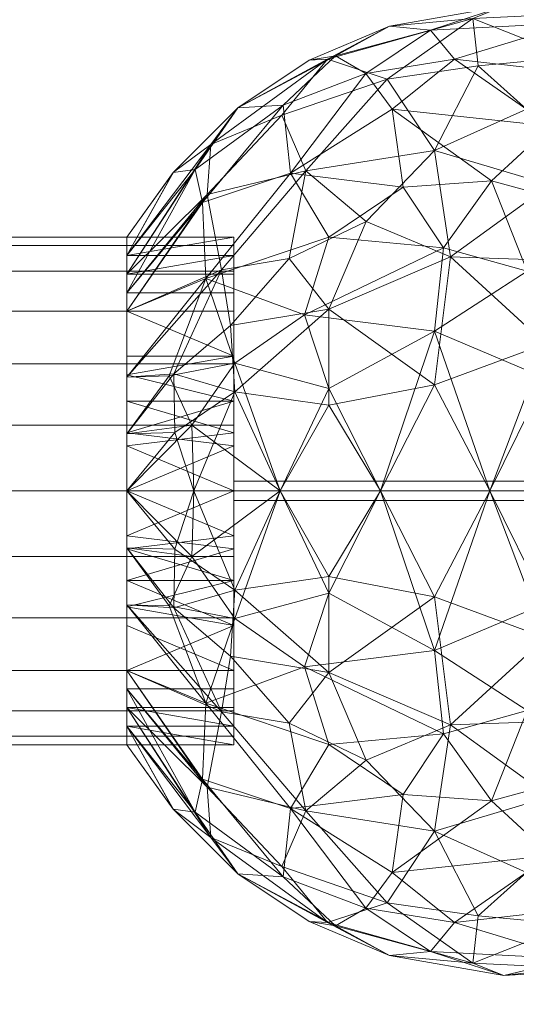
# Model space of a CAD drawing. Header units: inches. Extents: x 15 to 638, y -384 to 556.
# Tile 60 of 256: x 173.828 to 174.807, y -89.831 to -87.892. Entities that reach past the tile are written whole.
import ezdxf

# ---------------------------------------------------------------- set-up
doc = ezdxf.new("R2010")
doc.units = ezdxf.units.IN
doc.header["$MEASUREMENT"] = 0
for name, color, linetype, lineweight in [('A-DOOR', 31, 'Continuous', 9), ('A-FLOR', 192, 'Continuous', 9), ('A-ROOF', 132, 'Continuous', 9), ('A-WALL', 90, 'Continuous', 9)]:
    doc.layers.add(name, color=color, linetype=linetype, lineweight=lineweight)

# ---------------------------------------------------------------- blocks, each defined once
blk = doc.blocks.new('Planitar - Single Door - 2_8-5512180-_3D_')
at = {"layer": 'A-DOOR'}
mesh = blk.add_polyface(dxfattribs=at)
corners = [(-13.5, -0.5, 39.5), (-13.6294, -0.5, 39.517), (-13.75, -0.5, 39.567), (-13.8536, -0.5, 39.6464), (-13.933, -0.5, 39.75), (-13.983, -0.5, 39.8706), (-14, -0.5, 40), (-13.983, -0.5, 40.1294), (-13.933, -0.5, 40.25), (-13.8536, -0.5, 40.3536), (-13.75, -0.5, 40.433), (-13.6294, -0.5, 40.483), (-13.5, -0.5, 40.5), (-13.5, 0, 40.5), (-13.6294, 0, 40.483), (-13.75, 0, 40.433), (-13.8536, 0, 40.3536), (-13.933, 0, 40.25), (-13.983, 0, 40.1294), (-14, 0, 40), (-13.983, 0, 39.8706), (-13.933, 0, 39.75), (-13.8536, 0, 39.6464), (-13.75, 0, 39.567), (-13.6294, 0, 39.517), (-13.5, 0, 39.5)]
mesh.append_faces([[corners[k] for k in face] for face in [(13, 14, 11, 12), (0, 1, 24, 25)]], dxfattribs={"vtx1": -1})
mesh.append_faces([[corners[k] for k in face] for face in [(14, 15, 10, 11), (16, 17, 8, 9), (15, 16, 9, 10), (17, 18, 7, 8), (6, 7, 18, 19), (19, 20, 5, 6), (20, 21, 4, 5), (22, 23, 2, 3), (21, 22, 3, 4), (23, 24, 1, 2)]], dxfattribs={"vtx1": -1, "vtx3": -1})
mesh = blk.add_polyface(dxfattribs=at)
corners = [(-13.5, -0.5, 40.5), (-13.3706, -0.5, 40.483), (-13.25, -0.5, 40.433), (-13.1464, -0.5, 40.3536), (-13.067, -0.5, 40.25), (-13.017, -0.5, 40.1294), (-13, -0.5, 40), (-13.017, -0.5, 39.8706), (-13.067, -0.5, 39.75), (-13.1464, -0.5, 39.6464), (-13.25, -0.5, 39.567), (-13.3706, -0.5, 39.517), (-13.5, -0.5, 39.5), (-13.5, 0, 39.5), (-13.3706, 0, 39.517), (-13.25, 0, 39.567), (-13.1464, 0, 39.6464), (-13.067, 0, 39.75), (-13.017, 0, 39.8706), (-13, 0, 40), (-13.017, 0, 40.1294), (-13.067, 0, 40.25), (-13.1464, 0, 40.3536), (-13.25, 0, 40.433), (-13.3706, 0, 40.483), (-13.5, 0, 40.5)]
mesh.append_faces([[corners[k] for k in face] for face in [(1, 24, 25, 0)]], dxfattribs={"vtx0": -1})
mesh.append_faces([[corners[k] for k in face] for face in [(13, 14, 11, 12)]], dxfattribs={"vtx1": -1})
mesh.append_faces([[corners[k] for k in face] for face in [(14, 15, 10, 11), (16, 17, 8, 9), (15, 16, 9, 10), (17, 18, 7, 8), (6, 7, 18, 19), (19, 20, 5, 6), (20, 21, 4, 5), (21, 22, 3, 4), (1, 2, 23, 24), (2, 3, 22, 23)]], dxfattribs={"vtx1": -1, "vtx3": -1})
mesh = blk.add_polyface(dxfattribs=at)
corners = [(-14.0836, -0.4478, 39.61), (-13.9268, -0.2896, 39.8232), (-13.8902, -0.2896, 39.7348), (-14.3502, -0.6848, 39.8309), (-14.2541, -0.5085, 40.0451), (-14.1825, -0.4552, 39.8079), (-13.9185, -0.445, 40.5601), (-14.0678, -0.4385, 40.3971), (-14.1258, -0.6122, 40.5417), (-14.0984, -0.834, 40.7033), (-14.252, -0.8127, 40.525), (-14.2398, -0.5952, 39.6529), (-14.1301, -0.6424, 39.437), (-14.3112, -0.8028, 39.5788), (-14.133, -0.4238, 40.2428), (-13.8902, -0.2896, 40.2652), (-13.9634, -0.2896, 40.0884), (-14.1271, -0.3807, 40.0618), (-14.3219, -0.7602, 40.3646), (-14.26, -0.5977, 40.3045), (-13.9356, -0.4758, 39.417), (-14.3483, -0.6489, 40.0188), (-14.357, -0.7006, 40.1728), (-14.4152, -0.807, 40.0134), (-14.1275, -0.3815, 39.9329), (-13.9634, -0.2896, 39.9116), (-13.9995, -0.6877, 40.7101), (-13.9578, -0.6096, 39.3124), (-14.0308, -0.7613, 39.2738), (-14, -0.2896, 40), (-13.9268, -0.2896, 40.1768)]
mesh.append_faces([[corners[k] for k in face] for face in [(3, 4, 5), (6, 7, 8), (1, 0, 5), (9, 8, 10), (11, 12, 13), (14, 7, 15), (16, 17, 14), (18, 8, 19), (3, 5, 11), (12, 0, 20), (0, 11, 5), (21, 22, 4), (22, 21, 23), (24, 25, 5), (14, 19, 7), (4, 17, 24), (4, 22, 19), (4, 3, 21), (3, 23, 21), (8, 9, 26), (12, 11, 0), (3, 11, 13), (27, 12, 20), (12, 27, 28), (4, 19, 14), (24, 17, 29), (14, 17, 4), (4, 24, 5), (6, 8, 26), (19, 8, 7), (8, 18, 10), (18, 19, 22)]], dxfattribs={"vtx0": -1, "vtx1": -1, "vtx2": -1})
mesh.append_faces([[corners[k] for k in face] for face in [(0, 1, 2), (14, 15, 30), (14, 30, 16), (24, 29, 25)]], dxfattribs={"vtx0": -1, "vtx2": -1})
mesh.append_faces([[corners[k] for k in face] for face in [(16, 29, 17), (25, 1, 5)]], dxfattribs={"vtx1": -1, "vtx2": -1})
mesh = blk.add_polyface(dxfattribs=at)
corners = [(-13.6953, -0.5023, 39.2755), (-13.5, -0.4215, 39.3244), (-13.5, -0.5914, 39.1852), (-13.6686, -0.6877, 39.1483), (-13.5, -0.7896, 39.0904), (-13.7305, -0.3819, 39.412), (-13.7242, -0.2896, 39.5929), (-13.6121, -0.2896, 39.5464), (-13.9356, -0.4758, 39.417), (-13.8536, -0.2896, 39.6464), (-13.5, -0.5914, 40.8148), (-13.7014, -0.6877, 40.8445), (-13.5, -0.7896, 40.9096), (-13.5, -0.4215, 40.6756), (-13.6295, -0.4177, 40.659), (-13.7265, -0.3729, 40.5778), (-13.9185, -0.445, 40.5601), (-13.7515, -0.5023, 40.7069), (-13.6148, -0.3843, 39.3761), (-13.8466, -0.6393, 40.7688), (-13.8146, -0.8957, 40.8843), (-13.5, -0.2896, 40.5), (-13.6121, -0.2896, 40.4536), (-13.7242, -0.2896, 40.4071), (-13.8536, -0.2896, 40.3536), (-14.0836, -0.4478, 39.61), (-13.8255, -0.4939, 39.3317), (-13.9995, -0.6877, 40.7101), (-14.0678, -0.4385, 40.3971), (-13.5, -0.2896, 39.5), (-13.8902, -0.2896, 40.2652), (-13.8578, -0.6877, 39.209), (-14.0308, -0.7613, 39.2738), (-13.9578, -0.6096, 39.3124), (-13.9785, -0.9138, 40.8116), (-13.8902, -0.2896, 39.7348)]
mesh.append_faces([[corners[k] for k in face] for face in [(4, 3, 2), (6, 8, 9), (10, 11, 12), (13, 14, 10), (23, 15, 22), (1, 18, 29), (29, 18, 7), (9, 25, 35)]], dxfattribs={"vtx0": -1, "vtx1": -1})
mesh.append_faces([[corners[k] for k in face] for face in [(2, 3, 0), (15, 16, 17), (0, 5, 18), (11, 19, 20), (15, 14, 22), (25, 9, 8), (8, 5, 26), (5, 8, 6), (10, 17, 11), (19, 11, 17), (19, 16, 27), (16, 24, 28), (0, 3, 31), (32, 33, 31), (18, 5, 7), (5, 0, 26), (0, 18, 1), (0, 31, 26), (33, 26, 31), (16, 15, 23), (14, 15, 17), (10, 14, 17), (16, 19, 17), (19, 27, 34), (26, 33, 8)]], dxfattribs={"vtx0": -1, "vtx1": -1, "vtx2": -1})
mesh.append_faces([[corners[k] for k in face] for face in [(0, 1, 2), (5, 6, 7), (16, 23, 24), (28, 24, 30), (14, 13, 21)]], dxfattribs={"vtx0": -1, "vtx2": -1})
mesh.append_faces([[corners[k] for k in face] for face in [(21, 22, 14)]], dxfattribs={"vtx1": -1, "vtx2": -1})
mesh = blk.add_polyface(dxfattribs=at)
corners = [(-13.5, -0.5, 40.5), (-13.8536, -0.5, 40.3536), (-14, -0.5, 40), (-13.8536, -0.5, 39.6464), (-13.5, -0.5, 39.5), (-13.5, -0.2896, 39.5), (-13.8536, -0.2896, 39.6464), (-14, -0.2896, 40), (-13.8536, -0.2896, 40.3536), (-13.5, -0.2896, 40.5), (-13.7287, -0.2896, 39.5947), (-13.6768, -0.5, 39.5732), (-13.7652, -0.5, 39.6098), (-13.9268, -0.2896, 39.8232), (-13.9268, -0.5, 39.8232), (-13.9634, -0.5, 39.9116), (-13.9268, -0.2896, 40.1768), (-13.9268, -0.5, 40.1768), (-13.8902, -0.5, 40.2652), (-13.6768, -0.2896, 40.4268), (-13.6768, -0.5, 40.4268), (-13.6143, -0.5, 40.4526), (-13.6143, -0.2896, 39.5474), (-13.8902, -0.5, 39.7348), (-13.8902, -0.2896, 39.7348), (-13.9634, -0.2896, 39.9116), (-13.9634, -0.2896, 40.0884), (-13.9634, -0.5, 40.0884), (-13.8902, -0.2896, 40.2652), (-13.7652, -0.2896, 40.3902), (-13.7652, -0.5, 40.3902), (-13.5884, -0.2896, 40.4634), (-13.5884, -0.5, 39.5366)]
mesh.append_faces([[corners[k] for k in face] for face in [(22, 32, 5), (21, 31, 0), (20, 19, 21)]], dxfattribs={"vtx0": -1, "vtx1": -1})
mesh.append_faces([[corners[k] for k in face] for face in [(17, 16, 28, 18), (7, 2, 15, 25), (12, 10, 6), (23, 24, 13, 14), (8, 1, 18, 28), (3, 6, 24, 23), (14, 13, 25, 15), (2, 7, 26), (1, 8, 29), (21, 19, 31), (22, 11, 32)]], dxfattribs={"vtx0": -1, "vtx2": -1})
mesh.append_faces([[corners[k] for k in face] for face in [(4, 5, 32), (9, 0, 31)]], dxfattribs={"vtx1": -1})
mesh.append_faces([[corners[k] for k in face] for face in [(3, 12, 6), (17, 27, 16), (12, 11, 10), (20, 30, 19), (22, 10, 11)]], dxfattribs={"vtx1": -1, "vtx2": -1})
mesh.append_faces([[corners[k] for k in face] for face in [(30, 1, 29, 19), (27, 2, 26, 16)]], dxfattribs={"vtx1": -1, "vtx3": -1})
mesh = blk.add_polyface(dxfattribs=at)
corners = [(-13.5, -0.5, 39.5), (-13.1464, -0.5, 39.6464), (-13, -0.5, 40), (-13.1464, -0.5, 40.3536), (-13.5, -0.5, 40.5), (-13.5, -0.2896, 40.5), (-13.1464, -0.2896, 40.3536), (-13, -0.2896, 40), (-13.1464, -0.2896, 39.6464), (-13.5, -0.2896, 39.5), (-13.2713, -0.2896, 40.4053), (-13.3232, -0.5, 40.4268), (-13.2348, -0.5, 40.3902), (-13.0732, -0.2896, 40.1768), (-13.0732, -0.5, 40.1768), (-13.0366, -0.5, 40.0884), (-13.0732, -0.2896, 39.8232), (-13.0732, -0.5, 39.8232), (-13.1098, -0.5, 39.7348), (-13.3232, -0.2896, 39.5732), (-13.3232, -0.5, 39.5732), (-13.3857, -0.5, 39.5474), (-13.3857, -0.2896, 40.4526), (-13.1098, -0.5, 40.2652), (-13.1098, -0.2896, 40.2652), (-13.0366, -0.2896, 40.0884), (-13.0366, -0.2896, 39.9116), (-13.0366, -0.5, 39.9116), (-13.1098, -0.2896, 39.7348), (-13.2348, -0.2896, 39.6098), (-13.2348, -0.5, 39.6098), (-13.4116, -0.2896, 39.5366), (-13.4116, -0.5, 40.4634)]
mesh.append_faces([[corners[k] for k in face] for face in [(22, 32, 5), (21, 31, 0), (20, 19, 21)]], dxfattribs={"vtx0": -1, "vtx1": -1})
mesh.append_faces([[corners[k] for k in face] for face in [(17, 16, 28, 18), (7, 2, 15, 25), (12, 10, 6), (23, 24, 13, 14), (8, 1, 18, 28), (29, 30, 1, 8), (3, 6, 24, 23), (14, 13, 25, 15), (19, 20, 30, 29), (2, 7, 26), (21, 19, 31), (22, 11, 32)]], dxfattribs={"vtx0": -1, "vtx2": -1})
mesh.append_faces([[corners[k] for k in face] for face in [(4, 5, 32), (9, 0, 31)]], dxfattribs={"vtx1": -1})
mesh.append_faces([[corners[k] for k in face] for face in [(3, 12, 6), (17, 27, 16), (12, 11, 10), (22, 10, 11)]], dxfattribs={"vtx1": -1, "vtx2": -1})
mesh.append_faces([[corners[k] for k in face] for face in [(27, 2, 26, 16)]], dxfattribs={"vtx1": -1, "vtx3": -1})
mesh = blk.add_polyface(dxfattribs=at)
corners = [(-13.3047, -0.5023, 40.7245), (-13.5, -0.4215, 40.6756), (-13.5, -0.5914, 40.8148), (-13.3314, -0.6877, 40.8517), (-13.5, -0.7896, 40.9096), (-13.2695, -0.3819, 40.588), (-13.2758, -0.2896, 40.4071), (-13.3879, -0.2896, 40.4536), (-13.0644, -0.4758, 40.583), (-13.1464, -0.2896, 40.3536), (-13.5, -0.5914, 39.1852), (-13.2986, -0.6877, 39.1555), (-13.5, -0.7896, 39.0904), (-13.5, -0.4215, 39.3244), (-13.3705, -0.4177, 39.341), (-13.2735, -0.3729, 39.4222), (-13.0815, -0.445, 39.4399), (-13.2485, -0.5023, 39.2931), (-13.3852, -0.3843, 40.6239), (-13.1534, -0.6393, 39.2312), (-13.1854, -0.8957, 39.1157), (-13.5, -0.2896, 39.5), (-13.3879, -0.2896, 39.5464), (-13.2758, -0.2896, 39.5929), (-13.1464, -0.2896, 39.6464), (-13.1745, -0.4939, 40.6683), (-13.0005, -0.6877, 39.2899), (-12.9322, -0.4385, 39.6029), (-13.5, -0.2896, 40.5), (-13.1098, -0.2896, 39.7348), (-13.1422, -0.6877, 40.791), (-12.9692, -0.7613, 40.7262), (-13.0422, -0.6096, 40.6876), (-13.0215, -0.9138, 39.1884), (-12.9164, -0.4478, 40.39), (-13.1098, -0.2896, 40.2652)]
mesh.append_faces([[corners[k] for k in face] for face in [(4, 3, 2), (6, 8, 9), (10, 11, 12), (13, 14, 10), (23, 15, 22), (1, 18, 28), (28, 18, 7), (9, 34, 35)]], dxfattribs={"vtx0": -1, "vtx1": -1})
mesh.append_faces([[corners[k] for k in face] for face in [(2, 3, 0), (15, 16, 17), (0, 5, 18), (11, 19, 20), (15, 14, 22), (8, 5, 25), (5, 8, 6), (10, 17, 11), (19, 11, 17), (19, 16, 26), (16, 24, 27), (0, 3, 30), (31, 32, 30), (18, 5, 7), (5, 0, 25), (0, 18, 1), (0, 30, 25), (32, 25, 30), (16, 15, 23), (14, 15, 17), (10, 14, 17), (16, 19, 17), (19, 26, 33), (25, 32, 8)]], dxfattribs={"vtx0": -1, "vtx1": -1, "vtx2": -1})
mesh.append_faces([[corners[k] for k in face] for face in [(0, 1, 2), (5, 6, 7), (16, 23, 24), (27, 24, 29), (14, 13, 21)]], dxfattribs={"vtx0": -1, "vtx2": -1})
mesh.append_faces([[corners[k] for k in face] for face in [(21, 22, 14)]], dxfattribs={"vtx1": -1, "vtx2": -1})
mesh = blk.add_polyface(dxfattribs=at)
corners = [(-12.9164, -0.4478, 40.39), (-13.0732, -0.2896, 40.1768), (-13.1098, -0.2896, 40.2652), (-12.6498, -0.6848, 40.1691), (-12.7459, -0.5085, 39.9549), (-12.8175, -0.4552, 40.1921), (-13.0815, -0.445, 39.4399), (-12.9322, -0.4385, 39.6029), (-12.8742, -0.6122, 39.4583), (-12.9016, -0.834, 39.2967), (-12.748, -0.8127, 39.475), (-13.1464, -0.2896, 40.3536), (-13.0644, -0.4758, 40.583), (-12.7602, -0.5952, 40.3471), (-12.8699, -0.6424, 40.563), (-12.6888, -0.8028, 40.4212), (-12.867, -0.4238, 39.7572), (-13.1098, -0.2896, 39.7348), (-13.0366, -0.2896, 39.9116), (-12.8729, -0.3807, 39.9382), (-12.6781, -0.7602, 39.6354), (-12.74, -0.5977, 39.6955), (-12.6517, -0.6489, 39.9812), (-12.643, -0.7006, 39.8272), (-12.5848, -0.807, 39.9866), (-12.8725, -0.3815, 40.0671), (-13.0366, -0.2896, 40.0884), (-13.0005, -0.6877, 39.2899), (-13.0422, -0.6096, 40.6876), (-12.9692, -0.7613, 40.7262), (-13, -0.2896, 40), (-13.0732, -0.2896, 39.8232)]
mesh.append_faces([[corners[k] for k in face] for face in [(3, 4, 5), (6, 7, 8), (1, 0, 5), (9, 8, 10), (0, 11, 12), (13, 14, 15), (16, 7, 17), (18, 19, 16), (20, 8, 21), (3, 5, 13), (14, 0, 12), (0, 13, 5), (22, 23, 4), (23, 22, 24), (25, 26, 5), (16, 21, 7), (4, 19, 25), (4, 23, 21), (4, 3, 22), (3, 24, 22), (8, 9, 27), (14, 13, 0), (3, 13, 15), (28, 14, 12), (14, 28, 29), (4, 21, 16), (25, 19, 30), (16, 19, 4), (4, 25, 5), (6, 8, 27), (21, 8, 7), (8, 20, 10), (20, 21, 23)]], dxfattribs={"vtx0": -1, "vtx1": -1, "vtx2": -1})
mesh.append_faces([[corners[k] for k in face] for face in [(0, 1, 2), (16, 17, 31), (16, 31, 18), (25, 30, 26)]], dxfattribs={"vtx0": -1, "vtx2": -1})
mesh.append_faces([[corners[k] for k in face] for face in [(18, 30, 19), (26, 1, 5)]], dxfattribs={"vtx1": -1, "vtx2": -1})
mesh = blk.add_polyface(dxfattribs=at)
corners = [(-13.5, -0.5, 40.5), (-13.1464, -0.5, 40.3536), (-13, -0.5, 40), (-13.1464, -0.5, 39.6464), (-13.5, -0.5, 39.5), (-13.8536, -0.5, 39.6464), (-14, -0.5, 40), (-13.8536, -0.5, 40.3536), (-13.5, -0.5, 39.981), (-13.481, -0.5, 40), (-13.5, -0.5, 40.019), (-13.519, -0.5, 40)]
mesh.append_faces([[corners[k] for k in face] for face in [(1, 10, 0)]], dxfattribs={"vtx0": -1, "vtx1": -1})
mesh.append_faces([[corners[k] for k in face] for face in [(3, 8, 9, 2), (11, 6, 7)]], dxfattribs={"vtx0": -1, "vtx2": -1})
mesh.append_faces([[corners[k] for k in face] for face in [(4, 5, 8, 3)]], dxfattribs={"vtx1": -1, "vtx2": -1})
mesh.append_faces([[corners[k] for k in face] for face in [(11, 8, 5, 6), (10, 11, 7, 0), (9, 10, 1, 2)]], dxfattribs={"vtx1": -1, "vtx3": -1})
mesh = blk.add_polyface(dxfattribs=at)
corners = [(-13.5, -0.5, 40.5), (-13.6294, -0.5, 40.483), (-13.75, -0.5, 40.433), (-13.8536, -0.5, 40.3536), (-13.933, -0.5, 40.25), (-13.983, -0.5, 40.1294), (-14, -0.5, 40), (-13.983, -0.5, 39.8706), (-13.933, -0.5, 39.75), (-13.8536, -0.5, 39.6464), (-13.75, -0.5, 39.567), (-13.6294, -0.5, 39.517), (-13.5, -0.5, 39.5), (-13.3706, -0.5, 39.517), (-13.25, -0.5, 39.567), (-13.1464, -0.5, 39.6464), (-13.067, -0.5, 39.75), (-13.017, -0.5, 39.8706), (-13, -0.5, 40), (-13.017, -0.5, 40.1294), (-13.067, -0.5, 40.25), (-13.1464, -0.5, 40.3536), (-13.25, -0.5, 40.433), (-13.3706, -0.5, 40.483)]
mesh.append_faces([[corners[k] for k in face] for face in [(10, 7, 8, 9), (0, 22, 23)]], dxfattribs={"vtx0": -1})
mesh.append_faces([[corners[k] for k in face] for face in [(3, 7, 10, 0), (12, 17, 22, 0)]], dxfattribs={"vtx0": -1, "vtx1": -1, "vtx2": -1, "vtx3": -1})
mesh.append_faces([[corners[k] for k in face] for face in [(3, 6, 7)]], dxfattribs={"vtx0": -1, "vtx2": -1})
mesh.append_faces([[corners[k] for k in face] for face in [(12, 15, 16, 17)]], dxfattribs={"vtx0": -1, "vtx3": -1})
mesh.append_faces([[corners[k] for k in face] for face in [(4, 5, 6, 3), (1, 2, 3, 0), (13, 14, 15, 12), (20, 21, 22, 19)]], dxfattribs={"vtx2": -1})
mesh.append_faces([[corners[k] for k in face] for face in [(10, 11, 12, 0), (17, 18, 19, 22)]], dxfattribs={"vtx2": -1, "vtx3": -1})
mesh = blk.add_polyface(dxfattribs=at)
corners = [(-13.5, -2, 40.019), (-13.519, -2, 40), (-13.5, -2, 39.981), (-13.5, -0.5, 39.981), (-13.519, -0.5, 40), (-13.5, -0.5, 40.019)]
mesh.append_faces([[corners[k] for k in face] for face in [(2, 3, 4, 1)]], dxfattribs={"vtx2": -1})
mesh.append_faces([[corners[k] for k in face] for face in [(4, 5, 0, 1)]], dxfattribs={"vtx3": -1})
mesh = blk.add_polyface(dxfattribs=at)
corners = [(-13.5, -2, 39.981), (-13.481, -2, 40), (-13.5, -2, 40.019), (-13.5, -0.5, 40.019), (-13.481, -0.5, 40), (-13.5, -0.5, 39.981)]
mesh.append_faces([[corners[k] for k in face] for face in [(2, 3, 4, 1)]], dxfattribs={"vtx2": -1})
mesh.append_faces([[corners[k] for k in face] for face in [(4, 5, 0, 1)]], dxfattribs={"vtx3": -1})
mesh = blk.add_polyface(dxfattribs=at)
corners = [(-13.7896, -1.1146, 39.0874), (-13.7085, -0.8957, 39.0849), (-13.5, -1.0046, 39.0454), (-13.9785, -0.9138, 40.8116), (-14.1107, -1.0085, 40.7341), (-13.9328, -1.0787, 40.8547), (-13.5, -1.0046, 40.9546), (-13.8146, -0.8957, 40.8843), (-13.7222, -1.1146, 40.9313), (-13.5, -1.2241, 39.0529), (-13.5, -1.4355, 39.1123), (-13.693, -1.3316, 39.0966), (-13.9608, -0.9277, 39.1754), (-13.8578, -0.6877, 39.209), (-13.5, -0.7896, 40.9096), (-13.6921, -1.3316, 40.9036), (-13.5, -1.2241, 40.9471), (-13.5, -1.4355, 40.8877), (-13.7014, -0.6877, 40.8445), (-14.1701, -0.8957, 39.3428), (-14.1027, -1.1229, 39.2564), (-13.9548, -1.0989, 39.157), (-13.5, -0.7896, 39.0904), (-14.0308, -0.7613, 39.2738), (-13.9698, -1.3316, 39.2046), (-13.6686, -0.6877, 39.1483), (-13.9621, -1.3316, 40.7999), (-14.0634, -1.1819, 40.7683), (-14.1868, -1.3671, 39.3985), (-14.0984, -0.834, 40.7033), (-14.2183, -1.125, 40.6325), (-14.1854, -1.3055, 40.6296), (-13.8466, -0.6393, 40.7688), (-13.9995, -0.6877, 40.7101), (-14.252, -0.8127, 40.525), (-14.1301, -0.6424, 39.437)]
mesh.append_faces([[corners[k] for k in face] for face in [(14, 7, 6), (16, 15, 17), (6, 8, 16), (2, 1, 22)]], dxfattribs={"vtx0": -1, "vtx1": -1})
mesh.append_faces([[corners[k] for k in face] for face in [(0, 1, 2), (3, 4, 5), (6, 7, 8), (1, 12, 13), (8, 15, 16), (7, 14, 18), (19, 12, 20), (20, 12, 21), (23, 13, 12), (11, 24, 0), (7, 3, 5), (12, 1, 0), (25, 1, 13), (21, 24, 20), (12, 19, 23), (7, 5, 8), (0, 9, 11), (26, 15, 8), (27, 26, 5), (1, 25, 22), (24, 28, 20), (29, 4, 3), (27, 5, 4), (26, 8, 5), (30, 27, 4), (31, 26, 27), (32, 3, 7), (29, 3, 33), (34, 4, 29), (19, 35, 23), (27, 30, 31), (12, 0, 21), (24, 21, 0)]], dxfattribs={"vtx0": -1, "vtx1": -1, "vtx2": -1})
mesh.append_faces([[corners[k] for k in face] for face in [(0, 2, 9)]], dxfattribs={"vtx0": -1, "vtx2": -1})
mesh.append_faces([[corners[k] for k in face] for face in [(9, 10, 11)]], dxfattribs={"vtx1": -1, "vtx2": -1})
mesh = blk.add_polyface(dxfattribs=at)
corners = [(-13.2104, -1.1146, 40.9126), (-13.2915, -0.8957, 40.9151), (-13.5, -1.0046, 40.9546), (-13.0215, -0.9138, 39.1884), (-12.8893, -1.0085, 39.2659), (-13.0672, -1.0787, 39.1453), (-13.5, -1.0046, 39.0454), (-13.1854, -0.8957, 39.1157), (-13.2778, -1.1146, 39.0687), (-13.5, -1.2241, 40.9471), (-13.5, -1.4355, 40.8877), (-13.307, -1.3316, 40.9034), (-13.0392, -0.9277, 40.8246), (-13.1422, -0.6877, 40.791), (-13.5, -0.7896, 39.0904), (-13.3079, -1.3316, 39.0964), (-13.5, -1.2241, 39.0529), (-13.5, -1.4355, 39.1123), (-13.2986, -0.6877, 39.1555), (-12.8299, -0.8957, 40.6572), (-12.8973, -1.1229, 40.7436), (-13.0452, -1.0989, 40.843), (-13.5, -0.7896, 40.9096), (-12.9692, -0.7613, 40.7262), (-13.0302, -1.3316, 40.7954), (-13.3314, -0.6877, 40.8517), (-13.0379, -1.3316, 39.2001), (-12.9366, -1.1819, 39.2317), (-12.8132, -1.3671, 40.6015), (-12.9016, -0.834, 39.2967), (-12.7817, -1.125, 39.3675), (-12.8146, -1.3055, 39.3704), (-13.1534, -0.6393, 39.2312), (-13.0005, -0.6877, 39.2899), (-12.748, -0.8127, 39.475), (-12.8699, -0.6424, 40.563)]
mesh.append_faces([[corners[k] for k in face] for face in [(14, 7, 6), (16, 15, 17), (6, 8, 16), (2, 1, 22)]], dxfattribs={"vtx0": -1, "vtx1": -1})
mesh.append_faces([[corners[k] for k in face] for face in [(0, 1, 2), (3, 4, 5), (6, 7, 8), (1, 12, 13), (8, 15, 16), (7, 14, 18), (19, 12, 20), (20, 12, 21), (23, 13, 12), (11, 24, 0), (7, 3, 5), (12, 1, 0), (25, 1, 13), (21, 24, 20), (12, 19, 23), (7, 5, 8), (0, 9, 11), (26, 15, 8), (27, 26, 5), (1, 25, 22), (24, 28, 20), (29, 4, 3), (27, 5, 4), (26, 8, 5), (30, 27, 4), (31, 26, 27), (32, 3, 7), (29, 3, 33), (34, 4, 29), (19, 35, 23), (12, 0, 21), (24, 21, 0)]], dxfattribs={"vtx0": -1, "vtx1": -1, "vtx2": -1})
mesh.append_faces([[corners[k] for k in face] for face in [(0, 2, 9)]], dxfattribs={"vtx0": -1, "vtx2": -1})
mesh.append_faces([[corners[k] for k in face] for face in [(9, 10, 11)]], dxfattribs={"vtx1": -1, "vtx2": -1})
mesh = blk.add_polyface(dxfattribs=at)
corners = [(-14.1701, -0.8957, 39.3428), (-14.1027, -1.1229, 39.2564), (-14.2516, -1.0774, 39.406), (-14.252, -0.8127, 40.525), (-14.3502, -0.9353, 40.4148), (-14.2183, -1.125, 40.6325), (-14.4152, -0.807, 40.0134), (-14.4301, -0.9717, 39.8009), (-14.4548, -1.0327, 40.0587), (-14.1854, -1.3055, 40.6296), (-14.33, -1.1146, 40.4773), (-14.3042, -1.3604, 39.5633), (-14.354, -1.1636, 39.5737), (-14.1868, -1.3671, 39.3985), (-14.3444, -1.3065, 40.3908), (-14.4418, -1.255, 40.0075), (-14.3916, -1.3374, 39.7647), (-14.364, -1.4866, 39.9679), (-14.3112, -0.8028, 39.5788), (-14.3502, -0.6848, 39.8309), (-14.3219, -0.7602, 40.3646), (-14.4071, -0.8878, 40.2345), (-14.378, -1.4069, 40.1932), (-14.4217, -1.1707, 40.2454), (-14.1301, -0.6424, 39.437), (-14.3373, -0.9821, 39.5461), (-14.4397, -1.1622, 39.8323), (-14.357, -0.7006, 40.1728), (-14.2671, -1.5016, 40.3824), (-14.1107, -1.0085, 40.7341)]
mesh.append_faces([[corners[k] for k in face] for face in [(0, 1, 2), (3, 4, 5), (6, 7, 8), (9, 5, 10), (11, 12, 13), (10, 5, 4), (9, 10, 14), (15, 16, 17), (18, 7, 19), (2, 13, 12), (20, 21, 4), (22, 23, 15), (24, 0, 18), (25, 0, 2), (18, 25, 7), (26, 12, 16), (8, 15, 23), (23, 14, 10), (26, 16, 15), (11, 16, 12), (4, 23, 10), (8, 23, 21), (6, 8, 21), (26, 8, 7), (6, 21, 27), (7, 6, 19), (20, 27, 21), (22, 14, 23), (9, 14, 28), (13, 2, 1), (25, 2, 12), (7, 25, 12), (0, 25, 18), (3, 5, 29), (20, 4, 3), (23, 4, 21), (8, 26, 15), (12, 26, 7)]], dxfattribs={"vtx0": -1, "vtx1": -1, "vtx2": -1})
mesh = blk.add_polyface(dxfattribs=at)
corners = [(-12.8299, -0.8957, 40.6572), (-12.8973, -1.1229, 40.7436), (-12.7484, -1.0774, 40.594), (-12.748, -0.8127, 39.475), (-12.6498, -0.9353, 39.5852), (-12.7817, -1.125, 39.3675), (-12.5848, -0.807, 39.9866), (-12.5699, -0.9717, 40.1991), (-12.5452, -1.0327, 39.9413), (-12.8146, -1.3055, 39.3704), (-12.67, -1.1146, 39.5227), (-12.6958, -1.3604, 40.4367), (-12.646, -1.1636, 40.4263), (-12.8132, -1.3671, 40.6015), (-12.6556, -1.3065, 39.6092), (-12.5582, -1.255, 39.9925), (-12.6084, -1.3374, 40.2353), (-12.636, -1.4866, 40.0321), (-12.6888, -0.8028, 40.4212), (-12.6498, -0.6848, 40.1691), (-12.6781, -0.7602, 39.6354), (-12.5929, -0.8878, 39.7655), (-12.622, -1.4069, 39.8068), (-12.5783, -1.1707, 39.7546), (-12.8699, -0.6424, 40.563), (-12.6627, -0.9821, 40.4539), (-12.5603, -1.1622, 40.1677), (-12.643, -0.7006, 39.8272), (-12.7329, -1.5016, 39.6176), (-12.9366, -1.1819, 39.2317), (-12.8893, -1.0085, 39.2659)]
mesh.append_faces([[corners[k] for k in face] for face in [(0, 1, 2), (3, 4, 5), (6, 7, 8), (9, 5, 10), (11, 12, 13), (10, 5, 4), (9, 10, 14), (15, 16, 17), (18, 7, 19), (2, 13, 12), (20, 21, 4), (22, 23, 15), (24, 0, 18), (25, 0, 2), (18, 25, 7), (26, 12, 16), (8, 15, 23), (23, 14, 10), (26, 16, 15), (11, 16, 12), (4, 23, 10), (8, 23, 21), (6, 8, 21), (26, 8, 7), (6, 21, 27), (7, 6, 19), (20, 27, 21), (22, 14, 23), (9, 14, 28), (13, 2, 1), (25, 2, 12), (7, 25, 12), (0, 25, 18), (29, 5, 9), (3, 5, 30), (20, 4, 3), (23, 4, 21), (8, 26, 15), (12, 26, 7)]], dxfattribs={"vtx0": -1, "vtx1": -1, "vtx2": -1})

msp = doc.modelspace()

# ---------------------------------------------------------------- block references
at = {"layer": 'A-DOOR', "rotation": 89.99999999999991}
msp.add_blockref('Planitar - Single Door - 2_8-5512180-_3D_', (173.75, -75.32), dxfattribs=at)

# ---------------------------------------------------------------- meshes
at = {"layer": 'A-FLOR'}
mesh = msp.add_polyface(dxfattribs=at)
corners = [(34.9919, -40.32, -2), (35.9919, -40.32, -2), (35.9919, 270, -2), (33.9919, 270, -2), (33.9919, 351, -2), (31.9919, 351, -2), (31.9919, 443, -2), (171.25, 443, -2), (171.25, 444, -2), (478.25, 444, -2), (478.25, 445.5, -2), (612, 445.5, -2), (612, 273.5, -2), (610, 273.5, -2), (610, -38.57, -2), (614.75, -38.57, -2), (614.75, -307.5, -2), (528, -307.5, -2), (528, -314.25, -2), (184.75, -314.25, -2), (184.75, -279.55, -2), (109.75, -279.55, -2), (109.75, -229.75, -2), (132.5, -229.75, -2), (132.5, -176.25, -2), (34.9919, -176.25, -2)]
mesh.append_faces([[corners[k] for k in face] for face in [(14, 17, 24)]], dxfattribs={"vtx0": -1, "vtx1": -1, "vtx2": -1})
mesh.append_faces([[corners[k] for k in face] for face in [(20, 23, 24, 17)]], dxfattribs={"vtx0": -1, "vtx2": -1, "vtx3": -1})
mesh.append_faces([[corners[k] for k in face] for face in [(19, 20, 17, 18)]], dxfattribs={"vtx1": -1})
mesh.append_faces([[corners[k] for k in face] for face in [(1, 2, 14, 24), (13, 14, 2, 7)]], dxfattribs={"vtx1": -1, "vtx2": -1, "vtx3": -1})
mesh.append_faces([[corners[k] for k in face] for face in [(25, 0, 1, 24), (21, 22, 23, 20), (9, 10, 11)]], dxfattribs={"vtx2": -1})
mesh.append_faces([[corners[k] for k in face] for face in [(2, 3, 4, 7), (7, 8, 9, 13), (11, 12, 13, 9)]], dxfattribs={"vtx2": -1, "vtx3": -1})
mesh.append_faces([[corners[k] for k in face] for face in [(4, 5, 6, 7), (14, 15, 16, 17)]], dxfattribs={"vtx3": -1})
mesh = msp.add_polyface(dxfattribs=at)
corners = [(34.9919, -40.32), (34.9919, -176.25), (132.5, -176.25), (132.5, -229.75), (109.75, -229.75), (109.75, -279.55), (184.75, -279.55), (184.75, -314.25), (528, -314.25), (528, -307.5), (614.75, -307.5), (614.75, -38.57), (610, -38.57), (610, 273.5), (612, 273.5), (612, 445.5), (478.25, 445.5), (478.25, 444), (171.25, 444), (171.25, 443), (31.9919, 443), (31.9919, 351), (33.9919, 351), (33.9919, 270), (35.9919, 270), (35.9919, -40.32)]
mesh.append_faces([[corners[k] for k in face] for face in [(9, 6, 7, 8)]], dxfattribs={"vtx0": -1})
mesh.append_faces([[corners[k] for k in face] for face in [(3, 6, 2)]], dxfattribs={"vtx0": -1, "vtx1": -1})
mesh.append_faces([[corners[k] for k in face] for face in [(2, 6, 9, 12)]], dxfattribs={"vtx0": -1, "vtx1": -1, "vtx2": -1, "vtx3": -1})
mesh.append_faces([[corners[k] for k in face] for face in [(24, 12, 13, 19), (12, 24, 25, 2)]], dxfattribs={"vtx0": -1, "vtx2": -1, "vtx3": -1})
mesh.append_faces([[corners[k] for k in face] for face in [(16, 17, 15)]], dxfattribs={"vtx1": -1})
mesh.append_faces([[corners[k] for k in face] for face in [(10, 11, 12, 9), (20, 21, 22, 19)]], dxfattribs={"vtx2": -1})
mesh.append_faces([[corners[k] for k in face] for face in [(13, 14, 15, 17), (17, 18, 19, 13), (22, 23, 24, 19)]], dxfattribs={"vtx2": -1, "vtx3": -1})
mesh.append_faces([[corners[k] for k in face] for face in [(3, 4, 5, 6), (25, 0, 1, 2)]], dxfattribs={"vtx3": -1})
at = {"layer": 'A-ROOF'}
mesh = msp.add_polyface(dxfattribs=at)
corners = [(619.25, -37.07, 149), (619.25, -310.25, 149), (29.4919, -310.25, 149), (29.4919, -37.07, 149)]
mesh.append_faces([[corners[k] for k in face] for face in [(0, 1, 2, 3)]])
mesh = msp.add_polyface(dxfattribs=at)
corners = [(29.4919, -37.07, 157), (29.4919, -310.25, 157), (619.25, -310.25, 157), (619.25, -37.07, 157)]
mesh.append_faces([[corners[k] for k in face] for face in [(0, 1, 2, 3)]])
at = {"layer": 'A-WALL'}
mesh = msp.add_polyface(dxfattribs=at)
corners = [(177, -168), (170.5, -168), (170.5, -91.32), (177, -91.32), (170.5, -43.57), (177, -43.57), (177, -59.32), (170.5, -59.32)]
mesh.append_faces([[corners[k] for k in face] for face in [(1, 2, 3, 0), (7, 4, 5, 6)]])
mesh = msp.add_polyface(dxfattribs=at)
corners = [(170.5, -168, 148), (177, -168, 148), (177, -45.57, 148), (170.5, -45.57, 148)]
mesh.append_faces([[corners[k] for k in face] for face in [(0, 1, 2, 3)]])
mesh = msp.add_polyface(dxfattribs=at)
corners = [(177, -59.32, 80), (177, -91.32, 80), (170.5, -91.32, 80), (170.5, -59.32, 80)]
mesh.append_faces([[corners[k] for k in face] for face in [(0, 1, 2, 3)]])

doc.saveas('drawing.dxf')
